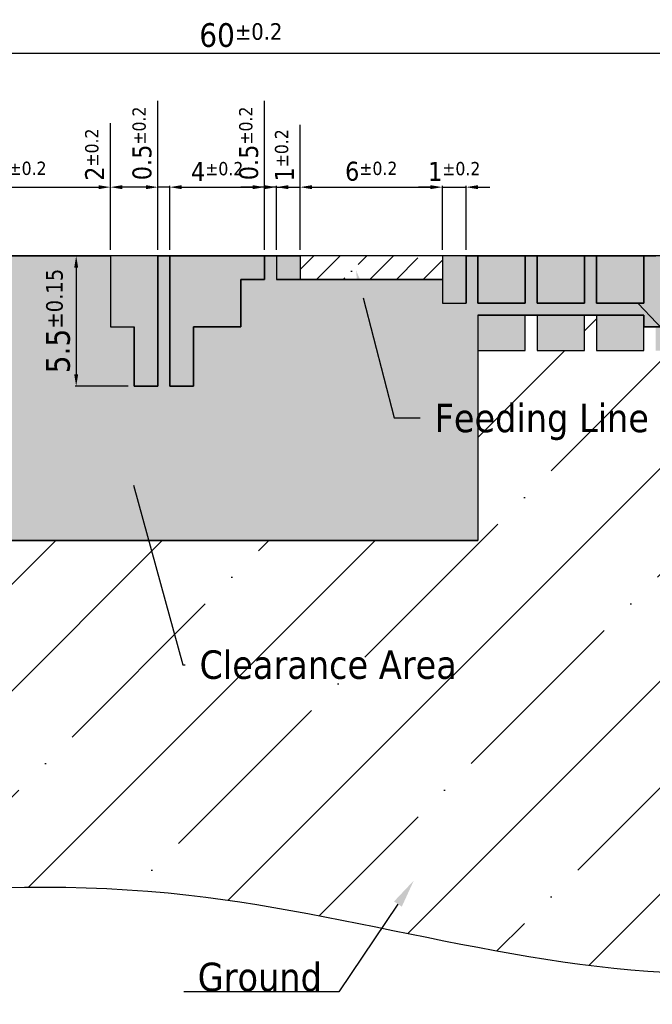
# Model space of a CAD drawing. Header units: millimetres. Extents: x 1390 to 1480, y 1256 to 1391.
# Tile 3 of 5: x 1420 to 1447, y 1287 to 1328. Entities that reach past the tile are written whole.
import ezdxf
from ezdxf import colors
from ezdxf.entities.mleader import LeaderData, LeaderLine
from ezdxf.math import Vec2, Vec3

# ---------------------------------------------------------------- set-up
doc = ezdxf.new("R2010")
doc.units = ezdxf.units.MM
doc.linetypes.add('HIDDEN', pattern=[0.2, 0.1, -0.1])
doc.layers.add('Cooper', color=115, linetype='HIDDEN', true_color=0x5a8b71)
doc.layers.add('DIMENSIONS', color=242, linetype='Continuous', plot=False)
for name, color, linetype in [('NO COOPER AREA', 255, 'Continuous'), ('pads', 42, 'Continuous'), ('resin', 10, 'Continuous'), ('Text', 250, 'Continuous')]:
    doc.layers.add(name, color=color, linetype=linetype)
doc.styles.add('Arial', font='arialbd.ttf')
doc.styles.get("Standard").update_dxf_attribs({"font": 'arialbd.ttf'})
doc.styles.add('WY', font='tahoma.ttf')
doc.dimstyles.new('AM_ISO', dxfattribs={"dimtxt": 1, "dimasz": 0.5, "dimexe": 0.05, "dimexo": 0.25, "dimgap": 0.25, "dimtad": 1, "dimdsep": 46, "dimtxsty": 'WY', "dimcen": 0, "dimclrd": 256, "dimclre": 256, "dimclrt": 256, "dimazin": 2, "dimtol": 1, "dimtp": 0.2, "dimtm": 0.2, "dimtfac": 0.7, "dimtix": 1, "dimtmove": 1, "dimatfit": 3, "dimfxl": 1, "dimtolj": 2, "dimlwd": -1, "dimlwe": -1, "dimarcsym": 0})

# ---------------------------------------------------------------- blocks, each defined once
blk = doc.blocks.new('*D42')
at = {"layer": 'Defpoints', "color": 0}
for p in [(1423.871, 1321.207), (1415.371, 1318.313), (1423.871, 1318.313)]:
    blk.add_point(p, dxfattribs=at)
at = {"layer": 'DIMENSIONS'}
for p, q in [((1415.371, 1318.563), (1415.371, 1321.257)), ((1415.871, 1321.207), (1423.371, 1321.207)), ((1423.871, 1318.563), (1423.871, 1321.257))]:
    blk.add_line(p, q, dxfattribs=at)
for points in [[(1415.871, 1321.29), (1415.871, 1321.123), (1415.371, 1321.207)], [(1423.371, 1321.29), (1423.371, 1321.123), (1423.871, 1321.207)]]:
    blk.add_solid(points, dxfattribs=at)
at = {"layer": 'DIMENSIONS', "insert": (1419.621, 1321.875), "char_height": 0.8, "attachment_point": 5, "style": 'WY'}
blk.add_mtext('\\A2;8.5{\\H0.560000;±0.2}', dxfattribs=at)
blk = doc.blocks.new('*D43')
at = {"layer": 'Defpoints', "color": 0}
for p in [(1425.871, 1321.207), (1423.871, 1318.313), (1425.871, 1318.313)]:
    blk.add_point(p, dxfattribs=at)
at = {"layer": 'DIMENSIONS'}
for p, q in [((1423.871, 1318.563), (1423.871, 1323.9)), ((1425.371, 1321.207), (1424.371, 1321.207)), ((1425.871, 1318.563), (1425.871, 1321.257))]:
    blk.add_line(p, q, dxfattribs=at)
for points in [[(1424.371, 1321.29), (1424.371, 1321.123), (1423.871, 1321.207)], [(1425.371, 1321.29), (1425.371, 1321.123), (1425.871, 1321.207)]]:
    blk.add_solid(points, dxfattribs=at)
at = {"layer": 'DIMENSIONS', "insert": (1423.207, 1322.578), "char_height": 0.8, "attachment_point": 5, "rotation": 90, "style": 'WY'}
blk.add_mtext('\\A2;2{\\H0.560000;±0.2}', dxfattribs=at)
blk = doc.blocks.new('*D44')
at = {"layer": 'Defpoints', "color": 0}
for p in [(1426.371, 1321.207), (1425.871, 1318.313), (1426.371, 1318.313)]:
    blk.add_point(p, dxfattribs=at)
at = {"layer": 'DIMENSIONS'}
for p, q in [((1425.871, 1318.563), (1425.871, 1324.847)), ((1425.371, 1321.207), (1424.871, 1321.207)), ((1426.371, 1321.207), (1425.871, 1321.207)), ((1426.371, 1318.563), (1426.371, 1321.257)), ((1426.871, 1321.207), (1427.371, 1321.207))]:
    blk.add_line(p, q, dxfattribs=at)
for points in [[(1425.371, 1321.29), (1425.371, 1321.123), (1425.871, 1321.207)], [(1426.871, 1321.29), (1426.871, 1321.123), (1426.371, 1321.207)]]:
    blk.add_solid(points, dxfattribs=at)
at = {"layer": 'DIMENSIONS', "insert": (1425.205, 1323.052), "char_height": 0.8, "attachment_point": 5, "rotation": 90, "style": 'WY'}
blk.add_mtext('\\A2;0.5{\\H0.560000;±0.2}', dxfattribs=at)
blk = doc.blocks.new('*D45')
at = {"layer": 'Defpoints', "color": 0}
for p in [(1430.371, 1321.207), (1426.371, 1318.313), (1430.371, 1318.313)]:
    blk.add_point(p, dxfattribs=at)
at = {"layer": 'DIMENSIONS'}
for p, q in [((1426.371, 1318.563), (1426.371, 1321.257)), ((1426.871, 1321.207), (1429.871, 1321.207)), ((1430.371, 1318.563), (1430.371, 1321.257))]:
    blk.add_line(p, q, dxfattribs=at)
for points in [[(1426.871, 1321.29), (1426.871, 1321.123), (1426.371, 1321.207)], [(1429.871, 1321.29), (1429.871, 1321.123), (1430.371, 1321.207)]]:
    blk.add_solid(points, dxfattribs=at)
at = {"layer": 'DIMENSIONS', "insert": (1428.371, 1321.863), "char_height": 0.8, "attachment_point": 5, "style": 'WY'}
blk.add_mtext('\\A2;4{\\H0.560000;±0.2}', dxfattribs=at)
blk = doc.blocks.new('*D46')
at = {"layer": 'Defpoints', "color": 0}
for p in [(1430.871, 1321.207), (1430.371, 1318.313), (1430.871, 1318.313)]:
    blk.add_point(p, dxfattribs=at)
at = {"layer": 'DIMENSIONS'}
for p, q in [((1430.371, 1318.563), (1430.371, 1324.847)), ((1429.871, 1321.207), (1429.371, 1321.207)), ((1430.871, 1321.207), (1430.371, 1321.207)), ((1430.871, 1318.563), (1430.871, 1321.257)), ((1431.371, 1321.207), (1431.871, 1321.207))]:
    blk.add_line(p, q, dxfattribs=at)
for points in [[(1429.871, 1321.29), (1429.871, 1321.123), (1430.371, 1321.207)], [(1431.371, 1321.29), (1431.371, 1321.123), (1430.871, 1321.207)]]:
    blk.add_solid(points, dxfattribs=at)
at = {"layer": 'DIMENSIONS', "insert": (1429.705, 1323.052), "char_height": 0.8, "attachment_point": 5, "rotation": 90, "style": 'WY'}
blk.add_mtext('\\A2;0.5{\\H0.560000;±0.2}', dxfattribs=at)
blk = doc.blocks.new('*D47')
at = {"layer": 'Defpoints', "color": 0}
for p in [(1431.871, 1321.207), (1430.871, 1318.313), (1431.871, 1318.313)]:
    blk.add_point(p, dxfattribs=at)
at = {"layer": 'DIMENSIONS'}
for p, q in [((1431.871, 1318.563), (1431.871, 1323.837)), ((1430.371, 1321.207), (1429.871, 1321.207)), ((1430.871, 1318.563), (1430.871, 1321.257)), ((1430.871, 1321.207), (1431.871, 1321.207)), ((1432.371, 1321.207), (1432.871, 1321.207))]:
    blk.add_line(p, q, dxfattribs=at)
for points in [[(1430.371, 1321.29), (1430.371, 1321.123), (1430.871, 1321.207)], [(1432.371, 1321.29), (1432.371, 1321.123), (1431.871, 1321.207)]]:
    blk.add_solid(points, dxfattribs=at)
at = {"layer": 'DIMENSIONS', "insert": (1431.214, 1322.547), "char_height": 0.8, "attachment_point": 5, "rotation": 90, "style": 'WY'}
blk.add_mtext('\\A2;1{\\H0.560000;±0.2}', dxfattribs=at)
blk = doc.blocks.new('*D48')
at = {"layer": 'Defpoints', "color": 0}
for p in [(1437.871, 1321.207), (1431.871, 1318.313), (1437.871, 1318.313)]:
    blk.add_point(p, dxfattribs=at)
at = {"layer": 'DIMENSIONS'}
for p, q in [((1431.871, 1318.563), (1431.871, 1321.257)), ((1432.371, 1321.207), (1437.371, 1321.207)), ((1437.871, 1318.563), (1437.871, 1321.257))]:
    blk.add_line(p, q, dxfattribs=at)
for points in [[(1432.371, 1321.29), (1432.371, 1321.123), (1431.871, 1321.207)], [(1437.371, 1321.29), (1437.371, 1321.123), (1437.871, 1321.207)]]:
    blk.add_solid(points, dxfattribs=at)
at = {"layer": 'DIMENSIONS', "insert": (1434.871, 1321.873), "char_height": 0.8, "attachment_point": 5, "style": 'WY'}
blk.add_mtext('\\A2;6{\\H0.560000;±0.2}', dxfattribs=at)
blk = doc.blocks.new('*D49')
at = {"layer": 'Defpoints', "color": 0}
for p in [(1438.871, 1321.207), (1437.871, 1318.313), (1438.871, 1318.313)]:
    blk.add_point(p, dxfattribs=at)
at = {"layer": 'DIMENSIONS'}
for p, q in [((1437.371, 1321.207), (1436.871, 1321.207)), ((1437.871, 1318.563), (1437.871, 1321.257)), ((1437.871, 1321.207), (1438.871, 1321.207)), ((1438.871, 1318.563), (1438.871, 1321.257)), ((1439.371, 1321.207), (1439.871, 1321.207))]:
    blk.add_line(p, q, dxfattribs=at)
for points in [[(1437.371, 1321.29), (1437.371, 1321.123), (1437.871, 1321.207)], [(1439.371, 1321.29), (1439.371, 1321.123), (1438.871, 1321.207)]]:
    blk.add_solid(points, dxfattribs=at)
at = {"layer": 'DIMENSIONS', "insert": (1438.371, 1321.864), "char_height": 0.8, "attachment_point": 5, "style": 'WY'}
blk.add_mtext('\\A2;1{\\H0.560000;±0.2}', dxfattribs=at)
blk = doc.blocks.new('*D50')
at = {"layer": 'Defpoints', "color": 0}
for p in [(1423.871, 1318.313), (1422.426, 1312.813), (1424.871, 1312.813)]:
    blk.add_point(p, dxfattribs=at)
at = {"layer": 'DIMENSIONS'}
for p, q in [((1423.621, 1318.313), (1422.376, 1318.313)), ((1422.426, 1317.813), (1422.426, 1313.313)), ((1424.621, 1312.813), (1422.376, 1312.813))]:
    blk.add_line(p, q, dxfattribs=at)
for points in [[(1422.343, 1317.813), (1422.509, 1317.813), (1422.426, 1318.313)], [(1422.343, 1313.313), (1422.509, 1313.313), (1422.426, 1312.813)]]:
    blk.add_solid(points, dxfattribs=at)
at = {"layer": 'DIMENSIONS', "insert": (1421.666, 1315.563), "char_height": 1, "attachment_point": 5, "rotation": 90, "style": 'WY'}
blk.add_mtext('\\A2;5.5{\\H0.700000;±0.15}', dxfattribs=at)
blk = doc.blocks.new('*D55')
at = {"layer": 'Defpoints', "color": 0}
for p in [(1399.371, 1326.842), (1399.371, 1318.313), (1459.371, 1318.313)]:
    blk.add_point(p, dxfattribs=at)
at = {"layer": 'DIMENSIONS'}
for p, q in [((1399.371, 1318.563), (1399.371, 1326.892)), ((1458.871, 1326.842), (1399.871, 1326.842)), ((1459.371, 1318.563), (1459.371, 1326.892))]:
    blk.add_line(p, q, dxfattribs=at)
for points in [[(1399.871, 1326.926), (1399.871, 1326.759), (1399.371, 1326.842)], [(1458.871, 1326.926), (1458.871, 1326.759), (1459.371, 1326.842)]]:
    blk.add_solid(points, dxfattribs=at)
at = {"layer": 'DIMENSIONS', "insert": (1429.371, 1327.613), "char_height": 1, "attachment_point": 5, "style": 'WY'}
blk.add_mtext('\\A2;60{\\H0.700000;±0.2}', dxfattribs=at)

msp = doc.modelspace()

# ---------------------------------------------------------------- hatches: boundary and pattern name
at = {"layer": 'Cooper'}
h = msp.add_hatch(dxfattribs=at)
h.set_pattern_fill('ANSI35', color=256, style=0)
h.set_pattern_definition([(45, (0, -3), (-4.490128, 4.490128), []), (45, (4.49, -3), (-4.490128, 4.490128), [7.9375, -1.5875, 0, -1.5875])])
edge = h.paths.add_edge_path()
edge.add_line((1403.369, 1306.313), (1403.369, 1304.313))
edge.add_line((1403.369, 1304.313), (1401.869, 1304.313))
edge.add_line((1401.869, 1304.313), (1401.869, 1303.813))
edge.add_line((1401.869, 1303.813), (1403.369, 1303.813))
edge.add_line((1403.369, 1303.813), (1403.369, 1301.813))
edge.add_line((1403.369, 1301.813), (1401.869, 1301.813))
edge.add_line((1401.869, 1301.813), (1401.869, 1301.313))
edge.add_line((1401.869, 1301.313), (1403.369, 1301.313))
edge.add_line((1403.369, 1301.313), (1403.369, 1299.313))
edge.add_line((1403.369, 1299.313), (1402.369, 1299.313))
edge.add_line((1402.369, 1299.313), (1402.369, 1298.813))
edge.add_line((1402.369, 1298.813), (1403.369, 1298.813))
edge.add_line((1403.369, 1298.813), (1403.369, 1296.813))
edge.add_line((1403.369, 1296.813), (1402.371, 1296.813))
edge.add_line((1402.371, 1296.813), (1402.371, 1296.313))
edge.add_line((1402.371, 1296.313), (1403.371, 1296.313))
edge.add_line((1403.371, 1296.313), (1403.371, 1294.113))
edge.add_line((1403.371, 1294.113), (1401.871, 1294.113))
edge.add_line((1401.871, 1294.113), (1400.871, 1294.113))
edge.add_line((1400.871, 1294.113), (1399.371, 1294.113))
edge.add_line((1399.371, 1294.113), (1399.371, 1289.313))
edge.add_spline(control_points=[(1399.371, 1289.313), (1408.661, 1290.856), (1425.674, 1293.682), (1445.539, 1286.748), (1456.283, 1288.741), (1459.367, 1289.313)], knot_values=[0, 0, 0, 0, 27.880027, 51.055412, 60.387207, 60.387207, 60.387207, 60.387207], degree=3, periodic=0)
edge.add_line((1459.371, 1289.314), (1459.371, 1318.313))
edge.add_line((1459.371, 1318.313), (1451.571, 1318.313))
edge.add_line((1451.571, 1318.313), (1451.571, 1316.813))
edge.add_line((1451.571, 1316.813), (1451.571, 1315.813))
edge.add_line((1451.571, 1315.813), (1451.571, 1314.313))
edge.add_line((1451.571, 1314.313), (1449.371, 1314.313))
edge.add_line((1449.371, 1314.313), (1449.371, 1315.313))
edge.add_line((1449.371, 1315.313), (1448.871, 1315.313))
edge.add_line((1448.871, 1315.313), (1448.871, 1314.313))
edge.add_line((1448.871, 1314.313), (1446.871, 1314.313))
edge.add_line((1446.871, 1314.313), (1446.871, 1315.313))
edge.add_line((1446.871, 1315.313), (1446.371, 1315.313))
edge.add_line((1446.371, 1315.313), (1446.371, 1314.313))
edge.add_line((1446.371, 1314.313), (1444.371, 1314.313))
edge.add_line((1444.371, 1314.313), (1444.371, 1315.813))
edge.add_line((1444.371, 1315.813), (1443.871, 1315.813))
edge.add_line((1443.871, 1315.813), (1443.871, 1314.313))
edge.add_line((1443.871, 1314.313), (1441.871, 1314.313))
edge.add_line((1441.871, 1314.313), (1441.871, 1315.813))
edge.add_line((1441.871, 1315.813), (1441.371, 1315.813))
edge.add_line((1441.371, 1315.813), (1441.371, 1314.313))
edge.add_line((1441.371, 1314.313), (1439.371, 1314.313))
edge.add_line((1439.371, 1314.313), (1439.371, 1306.313))
edge.add_line((1439.371, 1306.313), (1403.369, 1306.313))
h = msp.add_hatch(dxfattribs=at)
h.set_pattern_fill('ANSI35', color=256, scale=0.25, style=0)
h.set_pattern_definition([(45, (0, -3), (-1.122532, 1.122532), []), (45, (1.1225, -3), (-1.122532, 1.122532), [1.984375, -0.396875, 0, -0.396875])])
h.paths.add_polyline_path([(1437.871, 1317.313), (1437.871, 1318.313), (1431.871, 1318.313), (1431.871, 1317.313)])
at = {"layer": 'pads'}
h = msp.add_hatch(color=256, dxfattribs=at)
h.paths.add_polyline_path([(1400.371, 1318.313), (1399.371, 1318.313), (1399.371, 1315.313), (1400.371, 1315.313)])
h.paths.add_polyline_path([(1402.371, 1318.313), (1401.371, 1318.313), (1401.371, 1315.313), (1401.371, 1312.813), (1402.371, 1312.813)])
h.paths.add_polyline_path([(1404.871, 1318.313), (1402.871, 1318.313), (1402.871, 1312.813), (1403.871, 1312.813), (1403.871, 1315.313), (1404.871, 1315.313)])
h.paths.add_polyline_path([(1415.371, 1318.313), (1413.371, 1318.313), (1413.371, 1315.313), (1415.371, 1315.313)])
h.paths.add_polyline_path([(1425.871, 1318.313), (1423.871, 1318.313), (1423.871, 1315.313), (1424.871, 1315.313), (1424.871, 1312.813), (1425.871, 1312.813)])
h.paths.add_polyline_path([(1427.371, 1318.313), (1426.371, 1318.313), (1426.371, 1312.813), (1427.371, 1312.813), (1427.371, 1315.313)])
h.paths.add_polyline_path([(1430.371, 1318.313), (1429.371, 1318.313), (1428.371, 1318.313), (1428.371, 1315.313), (1429.371, 1315.313), (1429.371, 1317.313), (1430.371, 1317.313)])
h.paths.add_polyline_path([(1431.871, 1318.313), (1430.871, 1318.313), (1430.871, 1317.313), (1431.871, 1317.313)])
h.paths.add_polyline_path([(1438.871, 1318.313), (1437.871, 1318.313), (1437.871, 1316.313), (1438.871, 1316.313)])
h.paths.add_polyline_path([(1441.371, 1318.313), (1439.371, 1318.313), (1439.371, 1316.313), (1441.371, 1316.313)])
h.paths.add_polyline_path([(1443.871, 1318.313), (1441.871, 1318.313), (1441.871, 1316.313), (1443.871, 1316.313)])
h.paths.add_polyline_path([(1446.371, 1318.313), (1444.371, 1318.313), (1444.371, 1316.313), (1446.371, 1316.313)])
h.paths.add_polyline_path([(1401.371, 1307.813), (1399.371, 1307.813), (1399.371, 1306.813), (1401.371, 1306.813)])
h.paths.add_polyline_path([(1401.371, 1306.313), (1399.371, 1306.313), (1399.371, 1304.313), (1401.371, 1304.313)])
h.paths.add_polyline_path([(1403.369, 1306.313), (1401.869, 1306.313), (1401.869, 1304.313), (1403.369, 1304.313)])
h.paths.add_polyline_path([(1401.371, 1303.813), (1399.371, 1303.813), (1399.371, 1301.813), (1401.371, 1301.813)])
h.paths.add_polyline_path([(1403.369, 1303.813), (1401.869, 1303.813), (1401.869, 1301.813), (1403.369, 1301.813)])
h.paths.add_polyline_path([(1401.371, 1301.313), (1399.371, 1301.313), (1399.371, 1299.313), (1401.371, 1299.313)])
h.paths.add_polyline_path([(1403.369, 1301.313), (1401.869, 1301.313), (1401.869, 1299.313), (1403.369, 1299.313)])
h.paths.add_polyline_path([(1401.871, 1298.813), (1399.371, 1298.813), (1399.371, 1297.313), (1400.871, 1297.313), (1400.871, 1296.813), (1401.871, 1296.813)])
h.paths.add_polyline_path([(1403.369, 1298.813), (1402.369, 1298.813), (1402.371, 1296.813), (1403.369, 1296.813)])
h.paths.add_polyline_path([(1403.371, 1296.313), (1401.871, 1296.313), (1401.871, 1294.113), (1403.371, 1294.113)])
h.paths.add_polyline_path([(1400.871, 1296.313), (1399.371, 1296.313), (1399.371, 1294.113), (1400.871, 1294.113)])
msp.add_hatch(color=256, dxfattribs=at).paths.add_polyline_path([(1426.371, 1318.313), (1426.371, 1312.813), (1427.371, 1312.813), (1427.371, 1315.313), (1429.371, 1315.313), (1429.371, 1317.313), (1430.371, 1317.313), (1430.371, 1318.313)])
h = msp.add_hatch(color=256, dxfattribs=at)
h.paths.add_polyline_path([(1441.371, 1314.313), (1441.371, 1315.813), (1439.371, 1315.813), (1439.371, 1314.313)])
h.paths.add_polyline_path([(1443.871, 1314.313), (1443.871, 1315.813), (1441.871, 1315.813), (1441.871, 1314.313)])
h.paths.add_polyline_path([(1446.371, 1315.813), (1444.371, 1315.813), (1444.371, 1314.313), (1446.371, 1314.313)])
h.paths.add_polyline_path([(1448.871, 1314.313), (1448.871, 1315.313), (1446.871, 1315.313), (1446.871, 1314.313)])
h.paths.add_polyline_path([(1449.371, 1314.313), (1451.571, 1314.313), (1451.571, 1315.813), (1449.371, 1315.813)])
h.paths.add_polyline_path([(1451.571, 1316.813), (1451.571, 1318.313), (1449.371, 1318.313), (1449.371, 1316.813)])
h.paths.add_polyline_path([(1446.871, 1315.813), (1448.871, 1315.813), (1448.871, 1316.813), (1448.371, 1316.813), (1448.371, 1318.313), (1446.871, 1318.313)])
at = {"layer": 'resin'}
msp.add_hatch(color=252, dxfattribs=at).paths.add_polyline_path([(1413.371, 1315.313), (1413.371, 1318.313), (1404.871, 1318.313), (1404.871, 1315.313), (1403.871, 1315.313), (1403.871, 1312.813), (1402.871, 1312.813), (1402.871, 1318.313), (1402.371, 1318.313), (1402.371, 1312.813), (1401.371, 1312.813), (1401.371, 1315.313), (1400.371, 1315.313), (1400.371, 1307.813), (1401.371, 1307.813), (1401.371, 1306.813), (1399.371, 1306.813), (1399.371, 1306.313), (1401.371, 1306.313), (1401.371, 1304.313), (1399.371, 1304.313), (1399.371, 1303.813), (1401.371, 1303.813), (1401.371, 1303.813), (1401.371, 1301.813), (1399.371, 1301.813), (1399.371, 1301.313), (1401.371, 1301.313), (1401.371, 1299.313), (1399.371, 1299.313), (1399.371, 1298.813), (1401.871, 1298.813), (1401.871, 1296.813), (1400.871, 1296.813), (1400.871, 1297.313), (1399.371, 1297.313), (1399.371, 1296.813), (1400.371, 1296.813), (1400.371, 1296.313), (1400.871, 1296.313), (1400.871, 1294.113), (1401.871, 1294.113), (1401.871, 1296.313), (1402.371, 1296.313), (1402.369, 1299.313), (1401.869, 1299.313), (1401.869, 1301.313), (1401.869, 1306.313), (1403.369, 1306.313), (1439.371, 1306.313), (1439.371, 1315.813), (1446.371, 1315.813), (1446.371, 1315.313), (1449.371, 1315.313), (1449.371, 1315.813), (1451.571, 1315.813), (1451.571, 1316.813), (1449.371, 1316.813), (1449.371, 1317.313), (1448.871, 1317.313), (1448.871, 1318.313), (1448.371, 1318.313), (1448.371, 1316.813), (1448.871, 1316.813), (1448.871, 1315.813), (1446.871, 1315.813), (1446.871, 1318.313), (1446.371, 1318.313), (1446.371, 1316.313), (1444.371, 1316.313), (1444.371, 1318.313), (1443.871, 1318.313), (1443.871, 1316.313), (1441.871, 1316.313), (1441.871, 1318.313), (1441.371, 1318.313), (1441.371, 1316.313), (1439.371, 1316.313), (1439.371, 1318.313), (1438.871, 1318.313), (1438.871, 1316.313), (1437.871, 1316.313), (1437.871, 1317.313), (1430.871, 1317.313), (1430.871, 1318.313), (1430.371, 1318.313), (1430.371, 1317.313), (1429.371, 1317.313), (1429.371, 1315.313), (1427.371, 1315.313), (1427.371, 1312.813), (1426.371, 1312.813), (1426.371, 1318.313), (1425.871, 1318.313), (1425.871, 1312.813), (1424.871, 1312.813), (1424.871, 1315.313), (1423.871, 1315.313), (1423.871, 1318.313), (1415.371, 1318.313), (1415.371, 1315.313)])

# ---------------------------------------------------------------- linework, layer by layer
msp.add_line((1459.371, 1318.313), (1399.371, 1318.313))
msp.add_open_spline([(1399.371, 1289.313), (1408.661, 1290.856), (1425.674, 1293.682), (1445.539, 1286.748), (1456.283, 1288.741), (1459.367, 1289.313)], degree=3, knots=[0, 0, 0, 0, 27.880027, 51.055412, 60.387207, 60.387207, 60.387207, 60.387207])
at = {"layer": 'Defpoints'}
for p, q in [((1425.871, 1318.313), (1423.871, 1318.313)), ((1429.371, 1318.313), (1430.371, 1318.313)), ((1438.871, 1318.313), (1430.871, 1318.313)), ((1430.871, 1318.313), (1431.871, 1318.313)), ((1438.871, 1318.313), (1437.871, 1318.313)), ((1439.371, 1318.313), (1441.371, 1318.313)), ((1441.871, 1318.313), (1443.871, 1318.313)), ((1444.371, 1318.313), (1446.371, 1318.313))]:
    msp.add_line(p, q, dxfattribs=at)
at = {"layer": 'NO COOPER AREA'}
for p, q in [((1437.871, 1317.313), (1430.871, 1317.313)), ((1439.371, 1315.813), (1439.371, 1306.313)), ((1439.371, 1315.813), (1446.371, 1315.813)), ((1439.371, 1315.813), (1439.371, 1314.313)), ((1443.871, 1315.813), (1444.371, 1315.813)), ((1446.371, 1315.813), (1446.371, 1315.313)), ((1446.371, 1315.313), (1449.371, 1315.313)), ((1401.869, 1306.313), (1439.371, 1306.313))]:
    msp.add_line(p, q, dxfattribs=at)
for points in [[(1415.371, 1318.313), (1423.871, 1318.313), (1423.871, 1315.313), (1424.871, 1315.313), (1424.871, 1312.813), (1425.871, 1312.813), (1425.871, 1318.313), (1426.371, 1318.313), (1426.371, 1312.813), (1427.371, 1312.813), (1427.371, 1315.313), (1429.371, 1315.313), (1429.371, 1317.313), (1430.371, 1317.313), (1430.371, 1318.313), (1430.871, 1318.313), (1430.871, 1317.313), (1437.871, 1317.313), (1437.871, 1316.313), (1438.871, 1316.313), (1438.871, 1318.313), (1439.371, 1318.313), (1439.371, 1316.313), (1441.371, 1316.313), (1441.371, 1318.313), (1441.871, 1318.313), (1441.871, 1316.313), (1443.871, 1316.313), (1443.871, 1318.313), (1444.371, 1318.313), (1444.371, 1316.313), (1446.371, 1316.313), (1446.371, 1318.313), (1446.871, 1318.313)], [(1449.371, 1315.313), (1446.371, 1315.313), (1446.371, 1315.813), (1439.371, 1315.813), (1439.371, 1306.313), (1401.869, 1306.313)]]:
    msp.add_lwpolyline(points, dxfattribs=at)
at = {"layer": 'pads'}
for p, q in [((1423.871, 1318.313), (1423.871, 1315.313)), ((1425.871, 1318.313), (1425.871, 1312.813)), ((1426.371, 1318.313), (1426.371, 1312.813)), ((1426.371, 1318.313), (1430.371, 1318.313)), ((1426.371, 1312.813), (1426.371, 1318.313)), ((1430.371, 1318.313), (1430.371, 1317.313)), ((1430.371, 1318.313), (1430.371, 1317.313)), ((1430.871, 1318.313), (1430.871, 1317.313)), ((1431.871, 1318.313), (1431.871, 1317.313)), ((1437.871, 1318.313), (1437.871, 1316.313)), ((1438.871, 1318.313), (1438.871, 1316.313)), ((1439.371, 1316.313), (1439.371, 1318.313)), ((1441.371, 1318.313), (1441.371, 1316.313)), ((1441.871, 1316.313), (1441.871, 1318.313)), ((1443.871, 1318.313), (1443.871, 1316.313)), ((1444.371, 1316.313), (1444.371, 1318.313)), ((1446.371, 1318.313), (1446.371, 1316.313)), ((1429.371, 1315.313), (1429.371, 1317.313)), ((1430.371, 1317.313), (1429.371, 1317.313)), ((1430.371, 1317.313), (1429.371, 1317.313)), ((1429.371, 1317.313), (1429.371, 1315.313)), ((1437.871, 1316.313), (1438.871, 1316.313)), ((1441.371, 1316.313), (1439.371, 1316.313)), ((1443.871, 1316.313), (1441.871, 1316.313)), ((1446.371, 1316.313), (1444.371, 1316.313)), ((1441.371, 1314.313), (1441.371, 1315.813)), ((1441.871, 1315.813), (1441.871, 1314.313)), ((1443.871, 1314.313), (1443.871, 1315.813)), ((1444.371, 1315.813), (1444.371, 1314.313)), ((1446.371, 1314.313), (1446.371, 1315.813)), ((1423.871, 1315.313), (1424.871, 1315.313)), ((1424.871, 1312.813), (1424.871, 1315.313)), ((1427.371, 1312.813), (1427.371, 1315.313)), ((1427.371, 1315.313), (1429.371, 1315.313)), ((1429.371, 1315.313), (1427.371, 1315.313)), ((1427.371, 1315.313), (1427.371, 1312.813)), ((1439.371, 1314.313), (1441.371, 1314.313)), ((1441.871, 1314.313), (1443.871, 1314.313)), ((1444.371, 1314.313), (1446.371, 1314.313)), ((1425.871, 1312.813), (1424.871, 1312.813)), ((1426.371, 1312.813), (1427.371, 1312.813)), ((1427.371, 1312.813), (1426.371, 1312.813))]:
    msp.add_line(p, q, dxfattribs=at)

# ---------------------------------------------------------------- dimensions: what is measured, and where the dimension line sits
at = {"layer": 'DIMENSIONS'}
dim = msp.add_linear_dim(base=(1399.371, 1326.842), p1=(1459.371, 1318.313), p2=(1399.371, 1318.313), dimstyle='AM_ISO', dxfattribs=at)
dim.commit()
dim.dimension.update_dxf_attribs({"geometry": '*D55', "text_midpoint": (1429.371, 1327.613)})
for base, p1, p2, override, picture, middle in [((1426.371, 1321.207), (1425.871, 1318.313), (1426.371, 1318.313), {"dimtxt": 0.8, "dimjust": 3}, '*D44', (1425.205, 1323.052)), ((1430.871, 1321.207), (1430.371, 1318.313), (1430.871, 1318.313), {"dimtxt": 0.8, "dimjust": 3}, '*D46', (1429.705, 1323.052)), ((1425.871, 1321.207), (1423.871, 1318.313), (1425.871, 1318.313), {"dimtxt": 0.8, "dimjust": 3}, '*D43', (1423.207, 1322.578)), ((1431.871, 1321.207), (1430.871, 1318.313), (1431.871, 1318.313), {"dimtxt": 0.8, "dimjust": 4}, '*D47', (1431.214, 1322.547)), ((1423.871, 1321.207), (1415.371, 1318.313), (1423.871, 1318.313), {"dimtxt": 0.8}, '*D42', (1419.621, 1321.875)), ((1430.371, 1321.207), (1426.371, 1318.313), (1430.371, 1318.313), {"dimtxt": 0.8, "dimtad": 3, "dimjust": 2}, '*D45', (1428.371, 1321.863)), ((1437.871, 1321.207), (1431.871, 1318.313), (1437.871, 1318.313), {"dimtxt": 0.8}, '*D48', (1434.871, 1321.873)), ((1438.871, 1321.207), (1437.871, 1318.313), (1438.871, 1318.313), {"dimtxt": 0.8}, '*D49', (1438.371, 1321.864))]:
    dim = msp.add_linear_dim(base=base, p1=p1, p2=p2, dimstyle='AM_ISO', override=override, dxfattribs=at)
    dim.commit()
    dim.dimension.update_dxf_attribs({"geometry": picture, "text_midpoint": middle})
dim = msp.add_linear_dim(base=(1422.426, 1312.813), p1=(1423.871, 1318.313), p2=(1424.871, 1312.813), angle=90, dimstyle='AM_ISO', override={"dimtp": 0.15, "dimtm": 0.15}, dxfattribs=at)
dim.commit()
dim.dimension.update_dxf_attribs({"geometry": '*D50', "text_midpoint": (1421.666, 1315.563)})

# ---------------------------------------------------------------- leaders
at = {"layer": 'Text'}
ml = msp.add_multileader_mtext('Standard', dxfattribs=at)
ml.set_content('{\\fTahoma|b0|i0|c0|p34;Feeding Line\\P\\Fromans|c0; }', color=256, style='Arial')
ml.set_leader_properties()
ml.build(insert=Vec2(0, 0))
ml.multileader.update_dxf_attribs({"text_right_attachment_type": 5, "dogleg_length": 0.36, "arrow_head_size": 1.2, "scale": 0.3})
ctx = ml.context
ctx.base_point, ctx.scale, ctx.char_height, ctx.arrow_head_size, ctx.landing_gap_size, ctx.plane_origin = Vec3(1436.929, 1311.476), 0.3, 1.2, 1.2, 0.6, Vec3(1456.066, 1344.026)
ctx.right_attachment, ctx.text_align_type = 5, 2
notes = []
notes.append((ctx, [(1, (1, 1, 0), (1435.843, 1311.476), (1, 0), 1.086, [(0, [(1434.229, 1317.699)], 0, [])])]))
ctx.mtext.insert, ctx.mtext.alignment, ctx.mtext.flow_direction = Vec3(1446.587, 1312.076), 3, 5
ml = msp.add_multileader_mtext('Standard', dxfattribs=at)
ml.set_content('{\\fTahoma|b0|i0|c0|p34;Matching Network}', color=256)
ml.set_leader_properties()
ml.build(insert=Vec2(0, 0))
ml.multileader.update_dxf_attribs({"text_right_attachment_type": 6, "dogleg_length": 0.36, "arrow_head_size": 1.2, "scale": 0.3})
ctx = ml.context
ctx.base_point, ctx.scale, ctx.char_height, ctx.arrow_head_size, ctx.landing_gap_size, ctx.plane_origin = Vec3(1452.225, 1312.159), 0.3, 1.2, 1.2, 0.6, Vec3(1457.104, 1316.668)
ctx.right_attachment = 6
notes.append((ctx, [(1, (1, 1, 0), (1450.035, 1312.159), (1, 0), 2.19, [(0, [(1445.304, 1317.175)], 0, [])])]))
ctx.mtext.insert, ctx.mtext.flow_direction = Vec3(1452.825, 1312.929), 5
ml = msp.add_multileader_mtext('Standard', dxfattribs=at)
ml.set_content('{\\fTahoma|b0|i0|c0|p34;Clearance Area}', color=256)
ml.set_leader_properties()
ml.build(insert=Vec2(0, 0))
ml.multileader.update_dxf_attribs({"text_right_attachment_type": 6, "dogleg_length": 0.36, "arrow_head_size": 1.2, "scale": 0.3})
ctx = ml.context
ctx.base_point, ctx.scale, ctx.char_height, ctx.arrow_head_size, ctx.landing_gap_size, ctx.plane_origin = Vec3(1427.027, 1301.061), 0.3, 1.2, 1.2, 0.6, Vec3(1437.721, 1291.042)
ctx.right_attachment = 6
notes.append((ctx, [(1, (1, 1, 0), (1426.919, 1301.061), (1, 0), 0.108, [(0, [(1424.528, 1309.793)], 0, [])])]))
ctx.mtext.insert, ctx.mtext.flow_direction = Vec3(1427.627, 1301.673), 5
ml = msp.add_multileader_mtext('Standard', dxfattribs=at)
ml.set_content('{\\fTahoma|b0|i0|c0|p34;Ground}', color=256, style='WY')
ml.set_leader_properties()
ml.build(insert=Vec2(0, 0))
ml.multileader.update_dxf_attribs({"text_right_attachment_type": 6, "dogleg_length": 0.36, "arrow_head_size": 1.2, "scale": 0.3})
ctx = ml.context
ctx.base_point, ctx.scale, ctx.char_height, ctx.arrow_head_size, ctx.landing_gap_size, ctx.plane_origin = Vec3(1427.007, 1287.891), 0.3, 1.2, 1.2, 0.6, Vec3(1436.669, 1291.969)
ctx.right_attachment, ctx.text_align_type = 6, 2
notes.append((ctx, [(0, (1, 1, 0), (1433.498, 1287.279), (-1, 0), 0.108, [(0, [(1436.669, 1291.969)], 0, [])])]))
ctx.mtext.insert, ctx.mtext.alignment, ctx.mtext.flow_direction = Vec3(1432.79, 1288.504), 3, 5
for ctx, leaders in notes:
    for number, flags, end, landing, length, lines in leaders:
        leader = LeaderData()
        leader.index, (leader.has_last_leader_line, leader.has_dogleg_vector, leader.attachment_direction) = number, flags
        leader.last_leader_point, leader.dogleg_vector, leader.dogleg_length = Vec3(end), Vec3(landing), length
        for number, points, colour, breaks in lines:
            line = LeaderLine()
            line.index, line.vertices, line.color, line.breaks = number, Vec3.list(points), colors.encode_raw_color(colour), breaks
            leader.lines.append(line)
        ctx.leaders.append(leader)

doc.saveas('drawing.dxf')
